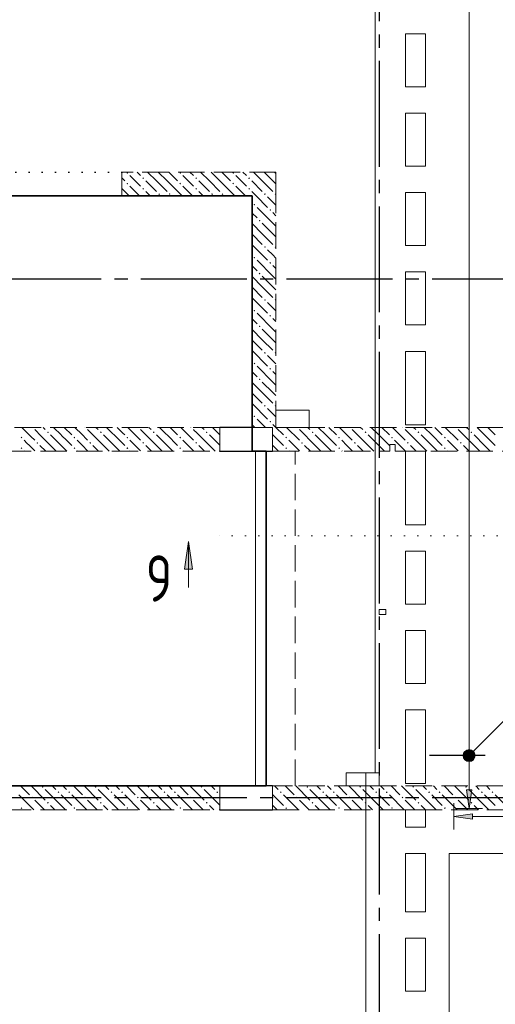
# Model space of a CAD drawing. Header units: millimetres. Extents: x 0 to 32559, y 0 to 42000.
# Tile 10 of 13: x 19108 to 22702, y 23070 to 30511. Entities that reach past the tile are written whole.
import ezdxf

# ---------------------------------------------------------------- set-up
doc = ezdxf.new("R2010")
doc.units = ezdxf.units.MM
for name, pattern in [('______2', [270, 200, -70]), ('______5', [1100, 800, -100, 100, -100]), ('______9', [100, 0, -100])]:
    doc.linetypes.add(name, pattern=pattern)
for name, color, linetype, lineweight in [('ЖБ Балка Вышележаща', 7, 'Continuous', 25), ('Макрос окна_ макрос двери', 7, 'Continuous', 18), ('Н60', 7, 'Continuous', 25), ('Обрамление П-обр. равн.', 7, 'Continuous', 25), ('Оси', 40, '______5', 18), ('Позиционная метка линия выноска', 7, 'Continuous', 13), ('Позиционная метка номер позиции', 7, 'Continuous', 13), ('Размерная выноска', 7, 'Continuous', 13), ('Сечения символ', 7, 'Continuous', 25)]:
    doc.layers.add(name, color=color, linetype=linetype, lineweight=lineweight)
for name, color, linetype, lineweight, true_color in [('ЖБ Балка Нижележащая', 7, '______2', 25, 0x8c8cff), ('ЖБ Перекрытие верхний уровень', 7, 'Continuous', 25, 0xe0e0ff), ('ЖБ Стена верхний уровень', 7, 'Continuous', 25, 0x006e00)]:
    doc.layers.add(name, color=color, linetype=linetype, lineweight=lineweight, true_color=true_color)
doc.styles.add('ISOCPEUR', font='txt')

msp = doc.modelspace()

# ---------------------------------------------------------------- hatches: boundary and pattern name
at = {"layer": 'ЖБ Стена верхний уровень', "linetype": 'Continuous', "lineweight": 18, "transparency": 33554687}
for points in [[(19914.5, 29353.1), (19921, 29359.6), (19927.4, 29353.1), (19921, 29346.6)], [(20034.5, 29313.1), (20040.9, 29319.6), (20047.4, 29313.1), (20040.9, 29306.6)], [(20314.5, 29353.1), (20321, 29359.6), (20327.4, 29353.1), (20321, 29346.6)], [(20434.5, 29313.1), (20440.9, 29319.6), (20447.4, 29313.1), (20440.9, 29306.6)], [(20714.5, 29353.1), (20721, 29359.6), (20727.4, 29353.1), (20721, 29346.6)], [(20834.5, 29313.1), (20840.9, 29319.6), (20847.4, 29313.1), (20840.9, 29306.6)], [(19914.5, 29273.1), (19921, 29279.6), (19927.4, 29273.1), (19921, 29266.6)], [(20314.5, 29273.1), (20321, 29279.6), (20327.4, 29273.1), (20321, 29266.6)], [(20714.5, 29273.1), (20721, 29279.6), (20727.4, 29273.1), (20721, 29266.6)], [(20034.5, 29233.1), (20040.9, 29239.6), (20047.4, 29233.1), (20040.9, 29226.6)], [(20154.4, 29193.1), (20160.9, 29199.6), (20167.4, 29193.1), (20160.9, 29186.6)], [(20234.5, 29193.1), (20240.9, 29199.6), (20247.4, 29193.1), (20240.9, 29186.6)], [(20434.5, 29233.1), (20440.9, 29239.6), (20447.4, 29233.1), (20440.9, 29226.6)], [(20554.4, 29193.1), (20560.9, 29199.6), (20567.4, 29193.1), (20560.9, 29186.6)], [(20634.5, 29193.1), (20640.9, 29199.6), (20647.4, 29193.1), (20640.9, 29186.6)], [(20834.5, 29233.1), (20840.9, 29239.6), (20847.4, 29233.1), (20840.9, 29226.6)], [(20954.4, 29193.1), (20960.9, 29199.6), (20967.4, 29193.1), (20960.9, 29186.6)], [(21034.5, 29193.1), (21040.9, 29199.6), (21044, 29196.6), (21044, 29189.7), (21040.9, 29186.6)], [(20874.5, 29113.1), (20881, 29119.6), (20887.5, 29113.1), (20881, 29106.6)], [(20994.5, 29073.1), (21001, 29079.6), (21007.5, 29073.1), (21001, 29066.6)], [(20914.5, 28993.1), (20921, 28999.6), (20927.4, 28993.1), (20921, 28986.6)], [(20954.4, 28793.1), (20960.9, 28799.6), (20967.4, 28793.1), (20960.9, 28786.6)], [(21034.5, 28793.1), (21040.9, 28799.6), (21044, 28796.6), (21044, 28789.7), (21040.9, 28786.6)], [(20874.5, 28713.1), (20881, 28719.6), (20887.5, 28713.1), (20881, 28706.6)], [(20994.5, 28673.1), (21001, 28679.6), (21007.5, 28673.1), (21001, 28666.6)], [(20914.5, 28593.1), (20921, 28599.6), (20927.4, 28593.1), (20921, 28586.6)], [(20954.4, 28393.1), (20960.9, 28399.6), (20967.4, 28393.1), (20960.9, 28386.6)], [(21034.5, 28393.1), (21040.9, 28399.6), (21044, 28396.6), (21044, 28389.7), (21040.9, 28386.6)], [(20874.5, 28313.1), (20881, 28319.6), (20887.5, 28313.1), (20881, 28306.6)], [(20994.5, 28273.1), (21001, 28279.6), (21007.5, 28273.1), (21001, 28266.6)], [(20914.5, 28193.1), (20921, 28199.6), (20927.4, 28193.1), (20921, 28186.6)], [(20954.4, 27993.1), (20960.9, 27999.6), (20967.4, 27993.1), (20960.9, 27986.6)], [(21034.5, 27993.1), (21040.9, 27999.6), (21044, 27996.6), (21044, 27989.7), (21040.9, 27986.6)], [(20874.5, 27913.1), (20881, 27919.6), (20887.5, 27913.1), (20881, 27906.6)], [(20994.5, 27873.1), (21001, 27879.6), (21007.5, 27873.1), (21001, 27866.6)], [(20914.5, 27793.1), (20921, 27799.6), (20927.4, 27793.1), (20921, 27786.6)], [(20954.4, 27593.1), (20960.9, 27599.6), (20967.4, 27593.1), (20960.9, 27586.6)], [(21034.5, 27593.1), (21040.9, 27599.6), (21044, 27596.6), (21044, 27589.7), (21040.9, 27586.6)], [(20874.5, 27513.1), (20881, 27519.6), (20887.5, 27513.1), (20881, 27506.6)], [(20994.5, 27473.1), (21001, 27479.6), (21007.5, 27473.1), (21001, 27466.6)], [(19204.3, 27430), (19201, 27426.6), (19197.6, 27430)], [(19314.5, 27393.1), (19321, 27399.6), (19327.4, 27393.1), (19321, 27386.6)], [(19604.3, 27430), (19601, 27426.6), (19597.6, 27430)], [(19714.5, 27393.1), (19721, 27399.6), (19727.4, 27393.1), (19721, 27386.6)], [(20004.3, 27430), (20001, 27426.6), (19997.6, 27430)], [(20404.3, 27430), (20401, 27426.6), (20397.6, 27430)], [(21204.3, 27430), (21201, 27426.6), (21197.6, 27430)], [(21314.5, 27393.1), (21321, 27399.6), (21327.4, 27393.1), (21321, 27386.6)], [(21604.3, 27430), (21601, 27426.6), (21597.6, 27430)], [(21714.5, 27393.1), (21721, 27399.6), (21727.4, 27393.1), (21721, 27386.6)], [(22004.3, 27430), (22001, 27426.6), (21997.6, 27430)], [(22114.5, 27393.1), (22121, 27399.6), (22127.4, 27393.1), (22121, 27386.6)], [(22404.3, 27430), (22401, 27426.6), (22397.6, 27430)], [(22514.5, 27393.1), (22521, 27399.6), (22527.4, 27393.1), (22521, 27386.6)], [(19514.5, 27353.1), (19521, 27359.6), (19527.4, 27353.1), (19521, 27346.6)], [(19634.5, 27313.1), (19640.9, 27319.6), (19647.4, 27313.1), (19640.9, 27306.6)], [(19914.5, 27353.1), (19921, 27359.6), (19927.4, 27353.1), (19921, 27346.6)], [(20034.5, 27313.1), (20040.9, 27319.6), (20047.4, 27313.1), (20040.9, 27306.6)], [(20314.5, 27353.1), (20321, 27359.6), (20327.4, 27353.1), (20321, 27346.6)], [(20434.5, 27313.1), (20440.9, 27319.6), (20447.4, 27313.1), (20440.9, 27306.6)], [(21114.5, 27353.1), (21121, 27359.6), (21127.4, 27353.1), (21121, 27346.6)], [(21234.5, 27313.1), (21240.9, 27319.6), (21247.4, 27313.1), (21240.9, 27306.6)], [(21514.5, 27353.1), (21521, 27359.6), (21527.4, 27353.1), (21521, 27346.6)], [(21634.5, 27313.1), (21640.9, 27319.6), (21647.4, 27313.1), (21640.9, 27306.6)], [(21914.5, 27353.1), (21921, 27359.6), (21927.4, 27353.1), (21921, 27346.6)], [(22034.5, 27313.1), (22040.9, 27319.6), (22047.4, 27313.1), (22040.9, 27306.6)], [(22314.5, 27353.1), (22321, 27359.6), (22327.4, 27353.1), (22321, 27346.6)], [(22434.5, 27313.1), (22440.9, 27319.6), (22447.4, 27313.1), (22440.9, 27306.6)], [(19114.5, 27273.1), (19121, 27279.6), (19127.4, 27273.1), (19121, 27266.6)], [(19514.5, 27273.1), (19521, 27279.6), (19527.4, 27273.1), (19521, 27266.6)], [(19914.5, 27273.1), (19921, 27279.6), (19927.4, 27273.1), (19921, 27266.6)], [(20314.5, 27273.1), (20321, 27279.6), (20327.4, 27273.1), (20321, 27266.6)], [(21114.5, 27273.1), (21121, 27279.6), (21127.4, 27273.1), (21121, 27266.6)], [(21514.5, 27273.1), (21521, 27279.6), (21527.4, 27273.1), (21521, 27266.6)], [(22314.5, 27273.1), (22321, 27279.6), (22327.4, 27273.1), (22321, 27266.6)], [(19274.5, 24713.1), (19281, 24719.6), (19287.5, 24713.1), (19281, 24706.6)], [(19674.5, 24713.1), (19681, 24719.6), (19687.5, 24713.1), (19681, 24706.6)], [(20074.5, 24713.1), (20081, 24719.6), (20087.5, 24713.1), (20081, 24706.6)], [(20474.5, 24713.1), (20481, 24719.6), (20487.5, 24713.1), (20481, 24706.6)], [(21274.5, 24713.1), (21281, 24719.6), (21287.5, 24713.1), (21281, 24706.6)], [(21674.5, 24713.1), (21681, 24719.6), (21687.5, 24713.1), (21681, 24706.6)], [(22074.5, 24713.1), (22081, 24719.6), (22087.5, 24713.1), (22081, 24706.6)], [(22474.5, 24713.1), (22481, 24719.6), (22487.5, 24713.1), (22481, 24706.6)], [(19194.5, 24633.1), (19201, 24639.6), (19207.5, 24633.1), (19201, 24626.6)], [(19394.5, 24673.1), (19401, 24679.6), (19407.5, 24673.1), (19401, 24666.6)], [(19474.5, 24673.1), (19481, 24679.6), (19487.5, 24673.1), (19481, 24666.6)], [(19594.5, 24633.1), (19601, 24639.6), (19607.5, 24633.1), (19601, 24626.6)], [(19794.5, 24673.1), (19801, 24679.6), (19807.5, 24673.1), (19801, 24666.6)], [(19874.5, 24673.1), (19881, 24679.6), (19887.5, 24673.1), (19881, 24666.6)], [(19994.5, 24633.1), (20001, 24639.6), (20007.5, 24633.1), (20001, 24626.6)], [(20194.5, 24673.1), (20201, 24679.6), (20207.5, 24673.1), (20201, 24666.6)], [(20274.5, 24673.1), (20281, 24679.6), (20287.5, 24673.1), (20281, 24666.6)], [(20394.5, 24633.1), (20401, 24639.6), (20407.5, 24633.1), (20401, 24626.6)], [(20594.5, 24673.1), (20601, 24679.6), (20607.5, 24673.1), (20601, 24666.6)], [(21074.5, 24673.1), (21081, 24679.6), (21087.5, 24673.1), (21081, 24666.6)], [(21194.5, 24633.1), (21201, 24639.6), (21207.5, 24633.1), (21201, 24626.6)], [(21394.5, 24673.1), (21401, 24679.6), (21407.5, 24673.1), (21401, 24666.6)], [(21474.5, 24673.1), (21481, 24679.6), (21487.5, 24673.1), (21481, 24666.6)], [(21594.5, 24633.1), (21601, 24639.6), (21607.5, 24633.1), (21601, 24626.6)], [(21794.5, 24673.1), (21801, 24679.6), (21807.5, 24673.1), (21801, 24666.6)], [(21874.5, 24673.1), (21881, 24679.6), (21887.5, 24673.1), (21881, 24666.6)], [(21994.5, 24633.1), (22001, 24639.6), (22007.5, 24633.1), (22001, 24626.6)], [(22194.5, 24673.1), (22201, 24679.6), (22207.5, 24673.1), (22201, 24666.6)], [(22274.5, 24673.1), (22281, 24679.6), (22287.5, 24673.1), (22281, 24666.6)], [(22394.5, 24633.1), (22401, 24639.6), (22407.5, 24633.1), (22401, 24626.6)], [(22594.5, 24673.1), (22601, 24679.6), (22607.5, 24673.1), (22601, 24666.6)], [(22674.5, 24673.1), (22681, 24679.6), (22687.5, 24673.1), (22681, 24666.6)], [(19114.5, 24553.1), (19121, 24559.6), (19127.4, 24553.1), (19121, 24546.6)], [(19314.5, 24593.1), (19321, 24599.6), (19327.4, 24593.1), (19321, 24586.6)], [(19514.5, 24553.1), (19521, 24559.6), (19527.4, 24553.1), (19521, 24546.6)], [(19714.5, 24593.1), (19721, 24599.6), (19727.4, 24593.1), (19721, 24586.6)], [(19914.5, 24553.1), (19921, 24559.6), (19927.4, 24553.1), (19921, 24546.6)], [(20114.5, 24593.1), (20121, 24599.6), (20127.4, 24593.1), (20121, 24586.6)], [(20314.5, 24553.1), (20321, 24559.6), (20327.4, 24553.1), (20321, 24546.6)], [(20514.5, 24593.1), (20521, 24599.6), (20527.4, 24593.1), (20521, 24586.6)], [(21114.5, 24553.1), (21121, 24559.6), (21127.4, 24553.1), (21121, 24546.6)], [(21314.5, 24593.1), (21321, 24599.6), (21327.4, 24593.1), (21321, 24586.6)], [(21514.5, 24553.1), (21521, 24559.6), (21527.4, 24553.1), (21521, 24546.6)], [(21714.5, 24593.1), (21721, 24599.6), (21727.4, 24593.1), (21721, 24586.6)], [(21914.5, 24553.1), (21921, 24559.6), (21927.4, 24553.1), (21921, 24546.6)], [(22114.5, 24593.1), (22121, 24599.6), (22127.4, 24593.1), (22121, 24586.6)], [(22314.5, 24553.1), (22321, 24559.6), (22327.4, 24553.1), (22321, 24546.6)], [(22514.5, 24593.1), (22521, 24599.6), (22527.4, 24593.1), (22521, 24586.6)]]:
    msp.add_hatch(color=7, dxfattribs=at).paths.add_polyline_path(points, flags=16)
h = msp.add_hatch(color=7, dxfattribs=at)
h.paths.add_polyline_path([(20117.3, 27396), (20124.3, 27396.3), (20121, 27399.6)])
h.paths.add_polyline_path([(20114.5, 27393.1), (20117.3, 27396), (20124.3, 27396.3), (20127.4, 27393.1), (20121, 27386.6)], flags=16)
h = msp.add_hatch(color=7, dxfattribs=at)
h.paths.add_polyline_path([(20519.6, 27398.3), (20522.1, 27398.5), (20521, 27399.6)])
h.paths.add_polyline_path([(20514.5, 27393.1), (20519.6, 27398.3), (20522.1, 27398.5), (20527.4, 27393.1), (20521, 27386.6)], flags=16)
h = msp.add_hatch(color=7, dxfattribs=at)
h.paths.add_polyline_path([(19119.7, 27358.4), (19122.1, 27358.5), (19121, 27359.6)])
h.paths.add_polyline_path([(19114.5, 27353.1), (19119.7, 27358.4), (19122.1, 27358.5), (19127.4, 27353.1), (19121, 27346.6)], flags=16)
h = msp.add_hatch(color=7, dxfattribs=at)
h.paths.add_polyline_path([(19238.2, 27316.9), (19243.3, 27317.3), (19240.9, 27319.6)])
h.paths.add_polyline_path([(19234.5, 27313.1), (19238.2, 27316.9), (19243.3, 27317.3), (19247.4, 27313.1), (19240.9, 27306.6)], flags=16)
at = {"layer": 'Обрамление П-обр. равн.', "linetype": 'Continuous', "lineweight": 13, "transparency": 33554687}
for points in [[(22459, 24950), (22549, 24950), (22542.7, 24972.5)], [(22459, 24950), (22542.7, 24972.5), (22465.3, 24972.5)], [(22465.3, 24927.5), (22549, 24950), (22459, 24950)], [(22465.3, 24972.5), (22542.7, 24972.5), (22526.5, 24988.7)], [(22465.3, 24972.5), (22526.5, 24988.7), (22481.5, 24988.7)], [(22465.3, 24927.5), (22542.7, 24927.5), (22549, 24950)], [(22481.5, 24988.7), (22526.5, 24988.7), (22504, 24995)], [(22481.5, 24911.3), (22542.7, 24927.5), (22465.3, 24927.5)], [(22481.5, 24911.3), (22526.5, 24911.3), (22542.7, 24927.5)], [(22526.5, 24911.3), (22481.5, 24911.3), (22504, 24905)]]:
    msp.add_hatch(color=7, dxfattribs=at).paths.add_polyline_path(points)
for points in [[(22524, 24690), (22504, 24550), (22484, 24690)], [(22529, 24470), (22389, 24490), (22529, 24510)]]:
    msp.add_hatch(color=7, dxfattribs=at).paths.add_polyline_path(points, flags=16)
at = {"layer": 'Позиционная метка номер позиции', "linetype": 'Continuous', "lineweight": 13, "transparency": 33554687}
for points in [[(22460.7, 24961.5), (22535.8, 24918.2), (22472.2, 24981.8)], [(22460.7, 24938.5), (22515.5, 24906.7), (22460.7, 24961.5)], [(22460.7, 24961.5), (22515.5, 24906.7), (22535.8, 24918.2)], [(22492.5, 24906.7), (22460.7, 24938.5), (22472.2, 24918.2)], [(22460.7, 24938.5), (22492.5, 24906.7), (22515.5, 24906.7)], [(22472.2, 24981.8), (22547.3, 24938.5), (22492.5, 24993.3)], [(22472.2, 24981.8), (22535.8, 24918.2), (22547.3, 24938.5)], [(22492.5, 24993.3), (22547.3, 24938.5), (22547.3, 24961.5)], [(22492.5, 24993.3), (22547.3, 24961.5), (22515.5, 24993.3)], [(22515.5, 24993.3), (22547.3, 24961.5), (22535.8, 24981.8)]]:
    msp.add_hatch(color=7, dxfattribs=at).paths.add_polyline_path(points)
at = {"layer": 'Сечения символ', "linetype": 'Continuous', "lineweight": 13, "transparency": 33554687}
msp.add_hatch(color=7, dxfattribs=at).paths.add_polyline_path([(20353.9, 26358.2), (20383.9, 26568.2), (20413.9, 26358.2)], flags=16)

# ---------------------------------------------------------------- linework, layer by layer
at = {"layer": 'ЖБ Балка Вышележаща', "color": 7, "linetype": 'Continuous', "lineweight": 18, "transparency": 33554687}
for p, q in [((20969, 27250), (20889, 27250)), ((20889, 27250), (20889, 24720)), ((20889, 24720), (20969, 24720))]:
    msp.add_line(p, q, dxfattribs=at)
at = {"layer": 'ЖБ Балка Нижележащая', "color": 251, "linetype": '______2', "lineweight": 18, "true_color": 0x656565, "transparency": 33554687}
for p, q in [((21189, 27250), (20969, 27250)), ((20969, 27250), (20969, 24720)), ((21189, 24720), (21189, 27250)), ((20969, 24720), (21189, 24720))]:
    msp.add_line(p, q, dxfattribs=at)
at = {"layer": 'ЖБ Перекрытие верхний уровень', "color": 7, "linetype": 'Continuous', "lineweight": 18, "transparency": 33554687}
for p, q in [((22024, 30005), (22024, 30405)), ((22024, 30405), (22174, 30405)), ((22174, 30405), (22174, 30005)), ((22174, 30005), (22024, 30005)), ((22024, 29405), (22024, 29805)), ((22024, 29805), (22174, 29805)), ((22174, 29805), (22174, 29405)), ((22174, 29405), (22024, 29405)), ((20864, 29180), (16424, 29180)), ((20864, 27250), (20864, 29180)), ((22024, 28805), (22024, 29205)), ((22024, 29205), (22174, 29205)), ((22174, 29205), (22174, 28805)), ((22174, 28805), (22024, 28805)), ((22024, 28205), (22024, 28605)), ((22024, 28605), (22174, 28605)), ((22174, 28605), (22174, 28205)), ((22174, 28205), (22024, 28205)), ((22024, 28005), (22174, 28005)), ((22024, 27450), (22024, 28005)), ((22174, 28005), (22174, 27450)), ((21294, 27560), (21044, 27560)), ((21044, 27560), (21044, 27430)), ((21294, 27430), (21294, 27560)), ((21044, 27430), (21294, 27430)), ((22174, 27450), (22024, 27450)), ((20969, 27250), (20864, 27250)), ((20969, 24720), (20969, 27250)), ((22024, 26695), (22024, 27250)), ((22024, 27250), (22174, 27250)), ((22174, 27250), (22174, 26695)), ((22174, 26695), (22024, 26695)), ((22024, 26095), (22024, 26495)), ((22024, 26495), (22174, 26495)), ((22174, 26495), (22174, 26095)), ((21874, 26055), (21824, 26055)), ((21824, 26055), (21824, 26015)), ((21874, 26015), (21874, 26055)), ((22174, 26095), (22024, 26095)), ((21824, 26015), (21874, 26015)), ((22024, 25495), (22024, 25895)), ((22024, 25895), (22174, 25895)), ((22174, 25895), (22174, 25495)), ((22174, 25495), (22024, 25495)), ((22024, 24740), (22024, 25295)), ((22024, 25295), (22174, 25295)), ((22174, 25295), (22174, 24740)), ((21824, 24820), (21574, 24820)), ((21574, 24820), (21574, 24720)), ((21824, 24720), (21824, 24820)), ((16924, 24720), (20969, 24720)), ((21574, 24720), (21824, 24720)), ((22174, 24740), (22024, 24740)), ((22024, 24410), (22024, 24540)), ((22024, 24540), (22174, 24540)), ((22174, 24540), (22174, 24410)), ((22174, 24410), (22024, 24410)), ((22024, 23770), (22024, 24210)), ((22024, 24210), (22174, 24210)), ((22174, 24210), (22174, 23770)), ((22354, 17930), (22354, 24210)), ((22354, 24210), (26324, 24210)), ((22174, 23770), (22024, 23770)), ((22024, 23170), (22024, 23570)), ((22024, 23570), (22174, 23570)), ((22174, 23570), (22174, 23170)), ((22174, 23170), (22024, 23170))]:
    msp.add_line(p, q, dxfattribs=at)
at = {"layer": 'ЖБ Стена верхний уровень', "color": 251, "linetype": '______2', "lineweight": 13, "true_color": 0x656565, "transparency": 33554687}
for p, q in [((19879, 29180), (19879, 29360)), ((21044, 29360), (19879, 29360)), ((21044, 29180), (21044, 29360)), ((19879, 29180), (20864, 29180)), ((20864, 29180), (20864, 27430)), ((21044, 27430), (21044, 29180)), ((20619, 27430), (18204, 27430)), ((20619, 27430), (20619, 27250)), ((20864, 27430), (21019, 27430)), ((21019, 27250), (21019, 27430)), ((23844, 27430), (21044, 27430)), ((18184, 27250), (20619, 27250)), ((21019, 27250), (21904, 27250)), ((21944, 27300), (21904, 27300)), ((21904, 27300), (21904, 27250)), ((21944, 27250), (21944, 27300)), ((21944, 27250), (23844, 27250)), ((20619, 24720), (18184, 24720)), ((20619, 24720), (20619, 24540)), ((21019, 24540), (21019, 24720)), ((23844, 24720), (21019, 24720)), ((18184, 24540), (20619, 24540)), ((21019, 24540), (23844, 24540))]:
    msp.add_line(p, q, dxfattribs=at)
at = {"layer": 'ЖБ Стена верхний уровень', "color": 9, "linetype": 'Continuous', "lineweight": 18, "true_color": 0xc7c7c7, "transparency": 33554687}
for p, q in [((19981, 29293.1), (19940.9, 29333.1)), ((20381, 29293.1), (20340.9, 29333.1)), ((20781, 29293.1), (20740.9, 29333.1)), ((19879, 29315.1), (19901, 29293.1)), ((19940.9, 29253.1), (20014.1, 29180)), ((20021, 29253.1), (19981, 29293.1)), ((20060.9, 29293.1), (20140.9, 29213.1)), ((20140.9, 29293.1), (20221, 29213.1)), ((20221, 29293.1), (20334.1, 29180)), ((20340.9, 29253.1), (20414.1, 29180)), ((20421, 29253.1), (20381, 29293.1)), ((20460.9, 29293.1), (20540.9, 29213.1)), ((20540.9, 29293.1), (20621, 29213.1)), ((20621, 29293.1), (20734.1, 29180)), ((20740.9, 29253.1), (20814.1, 29180)), ((20821, 29253.1), (20781, 29293.1)), ((20860.9, 29293.1), (20940.9, 29213.1)), ((20940.9, 29293.1), (21021, 29213.1)), ((21021, 29293.1), (21044, 29270.1)), ((19879, 29235.1), (19934.1, 29180)), ((20060.9, 29213.1), (20094.1, 29180)), ((20460.9, 29213.1), (20494.1, 29180)), ((20860.9, 29213.1), (20894.1, 29180)), ((20894.1, 29180), (20981, 29093.1)), ((21021, 29133.1), (20981, 29173.1)), ((21044, 29110.1), (21021, 29133.1)), ((20864, 29050.1), (20901, 29013.1)), ((21021, 28973.1), (20901, 29093.1)), ((21021, 29053.1), (21044, 29030.1)), ((20940.9, 28893.1), (20864, 28970.1)), ((20940.9, 28973.1), (21021, 28893.1)), ((21021, 28973.1), (21044, 28950.1)), ((20864, 28890.1), (20940.9, 28813.1)), ((20940.9, 28893.1), (21021, 28813.1)), ((21021, 28893.1), (21044, 28870.1)), ((20864, 28810.1), (20981, 28693.1)), ((21021, 28733.1), (20981, 28773.1)), ((21044, 28710.1), (21021, 28733.1)), ((20864, 28650.1), (20901, 28613.1)), ((21021, 28573.1), (20901, 28693.1)), ((21021, 28653.1), (21044, 28630.1)), ((20940.9, 28493.1), (20864, 28570.1)), ((20940.9, 28573.1), (21021, 28493.1)), ((21021, 28573.1), (21044, 28550.1)), ((20864, 28490.1), (20940.9, 28413.1)), ((20940.9, 28493.1), (21021, 28413.1)), ((21021, 28493.1), (21044, 28470.1)), ((20864, 28410.1), (20981, 28293.1)), ((21021, 28333.1), (20981, 28373.1)), ((21021, 28173.1), (20901, 28293.1)), ((21044, 28310.1), (21021, 28333.1)), ((20864, 28250.1), (20901, 28213.1)), ((21021, 28253.1), (21044, 28230.1)), ((20940.9, 28093.1), (20864, 28170.1)), ((20940.9, 28173.1), (21021, 28093.1)), ((21021, 28173.1), (21044, 28150.1)), ((20864, 28090.1), (20940.9, 28013.1)), ((20940.9, 28093.1), (21021, 28013.1)), ((21021, 28093.1), (21044, 28070.1)), ((20864, 28010.1), (20981, 27893.1)), ((21021, 27933.1), (20981, 27973.1)), ((21044, 27910.1), (21021, 27933.1)), ((20864, 27850.1), (20901, 27813.1)), ((21021, 27773.1), (20901, 27893.1)), ((21021, 27853.1), (21044, 27830.1)), ((20940.9, 27693.1), (20864, 27770.1)), ((20940.9, 27773.1), (21021, 27693.1)), ((21021, 27773.1), (21044, 27750.1)), ((20864, 27690.1), (20940.9, 27613.1)), ((20940.9, 27693.1), (21021, 27613.1)), ((21021, 27693.1), (21044, 27670.1)), ((20864, 27610.1), (20981, 27493.1)), ((21021, 27533.1), (20981, 27573.1)), ((20964.1, 27430), (20901, 27493.1)), ((21044, 27510.1), (21021, 27533.1)), ((19284.1, 27430), (19301, 27413.1)), ((19421, 27373.1), (19364.1, 27430)), ((19444.1, 27430), (19501, 27373.1)), ((19684.1, 27430), (19701, 27413.1)), ((20084.1, 27430), (20101, 27413.1)), ((20484.1, 27430), (20501, 27413.1)), ((20864, 27450.1), (20884.1, 27430)), ((21021, 27453.1), (21044, 27430.1)), ((21044.1, 27430), (21101, 27373.1)), ((21124.1, 27430), (21221, 27333.1)), ((21340.9, 27293.1), (21221, 27413.1)), ((21284.1, 27430), (21301, 27413.1)), ((21421, 27373.1), (21364.1, 27430)), ((21444.1, 27430), (21501, 27373.1)), ((21524.1, 27430), (21621, 27333.1)), ((21740.9, 27293.1), (21621, 27413.1)), ((21684.1, 27430), (21701, 27413.1)), ((21821, 27373.1), (21764.1, 27430)), ((21844.1, 27430), (21901, 27373.1)), ((21924.1, 27430), (22021, 27333.1)), ((22140.9, 27293.1), (22021, 27413.1)), ((22084.1, 27430), (22101, 27413.1)), ((22221, 27373.1), (22164.1, 27430)), ((22244.1, 27430), (22301, 27373.1)), ((22324.1, 27430), (22421, 27333.1)), ((22540.9, 27293.1), (22421, 27413.1)), ((22484.1, 27430), (22501, 27413.1)), ((22621, 27373.1), (22564.1, 27430)), ((22644.1, 27430), (22701, 27373.1)), ((19581, 27293.1), (19540.9, 27333.1)), ((19981, 27293.1), (19940.9, 27333.1)), ((20140.9, 27373.1), (20221, 27293.1)), ((20221, 27373.1), (20301, 27293.1)), ((20381, 27293.1), (20340.9, 27333.1)), ((20540.9, 27373.1), (20619, 27295.1)), ((21021, 27373.1), (21019, 27375.1)), ((21021, 27373.1), (21101, 27293.1)), ((21181, 27293.1), (21140.9, 27333.1)), ((21340.9, 27373.1), (21421, 27293.1)), ((21421, 27373.1), (21501, 27293.1)), ((21581, 27293.1), (21540.9, 27333.1)), ((21740.9, 27373.1), (21821, 27293.1)), ((21821, 27373.1), (21901, 27293.1)), ((21981, 27293.1), (21940.9, 27333.1)), ((22140.9, 27373.1), (22221, 27293.1)), ((22221, 27373.1), (22301, 27293.1)), ((22381, 27293.1), (22340.9, 27333.1)), ((22540.9, 27373.1), (22621, 27293.1)), ((22621, 27373.1), (22701, 27293.1)), ((19140.9, 27253.1), (19144.1, 27250)), ((19221, 27253.1), (19181, 27293.1)), ((19260.9, 27293.1), (19304.1, 27250)), ((19340.9, 27293.1), (19384.1, 27250)), ((19421, 27293.1), (19464.1, 27250)), ((19540.9, 27253.1), (19544.1, 27250)), ((19621, 27253.1), (19581, 27293.1)), ((19660.9, 27293.1), (19704.1, 27250)), ((19740.9, 27293.1), (19784.1, 27250)), ((19821, 27293.1), (19864.1, 27250)), ((19940.9, 27253.1), (19944.1, 27250)), ((20021, 27253.1), (19981, 27293.1)), ((20060.9, 27293.1), (20104.1, 27250)), ((20140.9, 27293.1), (20184.1, 27250)), ((20221, 27293.1), (20264.1, 27250)), ((20340.9, 27253.1), (20344.1, 27250)), ((20421, 27253.1), (20381, 27293.1)), ((20460.9, 27293.1), (20504.1, 27250)), ((20540.9, 27293.1), (20584.1, 27250)), ((21019, 27295.1), (21021, 27293.1)), ((21021, 27293.1), (21064.1, 27250)), ((21140.9, 27253.1), (21144.1, 27250)), ((21221, 27253.1), (21181, 27293.1)), ((21260.9, 27293.1), (21304.1, 27250)), ((21340.9, 27293.1), (21384.1, 27250)), ((21421, 27293.1), (21464.1, 27250)), ((21540.9, 27253.1), (21544.1, 27250)), ((21621, 27253.1), (21581, 27293.1)), ((21660.9, 27293.1), (21704.1, 27250)), ((21740.9, 27293.1), (21784.1, 27250)), ((21821, 27293.1), (21864.1, 27250)), ((21944, 27250.1), (21944.1, 27250)), ((22021, 27253.1), (21981, 27293.1)), ((22060.9, 27293.1), (22104.1, 27250)), ((22140.9, 27293.1), (22184.1, 27250)), ((22221, 27293.1), (22264.1, 27250)), ((22340.9, 27253.1), (22344.1, 27250)), ((22421, 27253.1), (22381, 27293.1)), ((22460.9, 27293.1), (22504.1, 27250)), ((22540.9, 27293.1), (22584.1, 27250)), ((22621, 27293.1), (22664.1, 27250)), ((19114.1, 24720), (19181, 24653.1)), ((19194.1, 24720), (19301, 24613.1)), ((19354.1, 24720), (19381, 24693.1)), ((19460.9, 24693.1), (19434.1, 24720)), ((19514.1, 24720), (19581, 24653.1)), ((19594.1, 24720), (19701, 24613.1)), ((19754.1, 24720), (19781, 24693.1)), ((19860.9, 24693.1), (19834.1, 24720)), ((19914.1, 24720), (19981, 24653.1)), ((19994.1, 24720), (20101, 24613.1)), ((20154.1, 24720), (20181, 24693.1)), ((20260.9, 24693.1), (20234.1, 24720)), ((20314.1, 24720), (20381, 24653.1)), ((20394.1, 24720), (20501, 24613.1)), ((20554.1, 24720), (20581, 24693.1)), ((21060.9, 24693.1), (21034.1, 24720)), ((21114.1, 24720), (21181, 24653.1)), ((21194.1, 24720), (21301, 24613.1)), ((21354.1, 24720), (21381, 24693.1)), ((21460.9, 24693.1), (21434.1, 24720)), ((21514.1, 24720), (21581, 24653.1)), ((21594.1, 24720), (21701, 24613.1)), ((21754.1, 24720), (21781, 24693.1)), ((21860.9, 24693.1), (21834.1, 24720)), ((21914.1, 24720), (21981, 24653.1)), ((21994.1, 24720), (22101, 24613.1)), ((22154.1, 24720), (22181, 24693.1)), ((22260.9, 24693.1), (22234.1, 24720)), ((22314.1, 24720), (22381, 24653.1)), ((22394.1, 24720), (22501, 24613.1)), ((22554.1, 24720), (22581, 24693.1)), ((22660.9, 24693.1), (22634.1, 24720)), ((19421, 24573.1), (19301, 24693.1)), ((19421, 24653.1), (19501, 24573.1)), ((19821, 24573.1), (19701, 24693.1)), ((19821, 24653.1), (19901, 24573.1)), ((20221, 24573.1), (20101, 24693.1)), ((20221, 24653.1), (20301, 24573.1)), ((20619, 24575.1), (20501, 24693.1)), ((21021, 24653.1), (21101, 24573.1)), ((21101, 24653.1), (21214.1, 24540)), ((21421, 24573.1), (21301, 24693.1)), ((21421, 24653.1), (21501, 24573.1)), ((21501, 24653.1), (21614.1, 24540)), ((21821, 24573.1), (21701, 24693.1)), ((21821, 24653.1), (21901, 24573.1)), ((21901, 24653.1), (22014.1, 24540)), ((22221, 24573.1), (22101, 24693.1)), ((22221, 24653.1), (22301, 24573.1)), ((22301, 24653.1), (22414.1, 24540)), ((22621, 24573.1), (22501, 24693.1)), ((22621, 24653.1), (22701, 24573.1)), ((22701, 24653.1), (22814.1, 24540)), ((21021, 24573.1), (21019, 24575.1)), ((21021, 24573.1), (21054.1, 24540)), ((21294.1, 24540), (21221, 24613.1)), ((21340.9, 24573.1), (21374.1, 24540)), ((21421, 24573.1), (21454.1, 24540)), ((21694.1, 24540), (21621, 24613.1)), ((21740.9, 24573.1), (21774.1, 24540)), ((21821, 24573.1), (21854.1, 24540)), ((22094.1, 24540), (22021, 24613.1)), ((22140.9, 24573.1), (22174.1, 24540)), ((22221, 24573.1), (22254.1, 24540)), ((22494.1, 24540), (22421, 24613.1)), ((22540.9, 24573.1), (22574.1, 24540)), ((22621, 24573.1), (22654.1, 24540))]:
    msp.add_line(p, q, dxfattribs=at)
for points in [[(19994.1, 29360), (19994.1, 29360), (20021, 29333.1)], [(20140.9, 29293.1), (20074.1, 29360), (20074.1, 29360)], [(20154.1, 29360), (20154.1, 29360), (20221, 29293.1)], [(20234.1, 29360), (20234.1, 29360), (20301, 29293.1)], [(20394.1, 29360), (20394.1, 29360), (20421, 29333.1)], [(20540.9, 29293.1), (20474.1, 29360), (20474.1, 29360)], [(20554.1, 29360), (20554.1, 29360), (20621, 29293.1)], [(20634.1, 29360), (20634.1, 29360), (20701, 29293.1)], [(20794.1, 29360), (20794.1, 29360), (20821, 29333.1)], [(20940.9, 29293.1), (20874.1, 29360), (20874.1, 29360)], [(20954.1, 29360), (20954.1, 29360), (21021, 29293.1)], [(21034.1, 29360), (21034.1, 29360), (21044, 29350.1)], [(19124.1, 27430), (19192.9, 27361.2), (19192.9, 27361.2), (19221, 27333.1)], [(19340.9, 27293.1), (19312.4, 27321.6), (19312.4, 27321.6), (19270, 27364.1), (19270, 27364.1), (19221, 27413.1)], [(19524.1, 27430), (19578.4, 27375.7), (19578.4, 27375.7), (19613.3, 27340.8), (19613.3, 27340.8), (19621, 27333.1)], [(19740.9, 27293.1), (19688.6, 27345.5), (19688.6, 27345.5), (19655.5, 27378.6), (19655.5, 27378.6), (19621, 27413.1)], [(19821, 27373.1), (19809.7, 27384.4), (19809.7, 27384.4), (19764.1, 27430)], [(19844.1, 27430), (19886.8, 27387.3), (19886.8, 27387.3), (19901, 27373.1)], [(19924.1, 27430), (19963.9, 27390.2), (19963.9, 27390.2), (19989.5, 27364.6), (19989.5, 27364.6), (20021, 27333.1)], [(20140.9, 27293.1), (20064.7, 27369.4), (20064.7, 27369.4), (20041, 27393.1), (20041, 27393.1), (20021, 27413.1)], [(20221, 27373.1), (20215.1, 27379), (20215.1, 27379), (20195.1, 27398.9), (20195.1, 27398.9), (20164.1, 27430)], [(20244.1, 27430), (20272.2, 27401.8), (20272.2, 27401.8), (20290.4, 27383.7), (20290.4, 27383.7), (20301, 27373.1)], [(20324.1, 27430), (20349.3, 27404.8), (20349.3, 27404.8), (20365.6, 27388.5), (20365.6, 27388.5), (20421, 27333.1)], [(20540.9, 27293.1), (20440.8, 27393.3), (20440.8, 27393.3), (20426.4, 27407.7), (20426.4, 27407.7), (20421, 27413.1)], [(20619, 27375.1), (20591.2, 27402.8), (20591.2, 27402.8), (20580.6, 27413.5), (20580.6, 27413.5), (20564.1, 27430)], [(19181, 27293.1), (19162, 27312.1), (19162, 27312.1), (19140.9, 27333.1)], [(19340.9, 27373.1), (19347.1, 27367), (19347.1, 27367), (19387.7, 27326.4), (19387.7, 27326.4), (19421, 27293.1)], [(19421, 27373.1), (19424.2, 27369.9), (19424.2, 27369.9), (19462.9, 27331.2), (19462.9, 27331.2), (19501, 27293.1)], [(19740.9, 27373.1), (19763.8, 27350.3), (19763.8, 27350.3), (19821, 27293.1)], [(19821, 27373.1), (19839, 27355.1), (19839, 27355.1), (19901, 27293.1)], [(19101, 24653.1), (19214.1, 24540), (19214.1, 24540)], [(19501, 24653.1), (19614.1, 24540), (19614.1, 24540)], [(19901, 24653.1), (20014.1, 24540), (20014.1, 24540)], [(20301, 24653.1), (20414.1, 24540), (20414.1, 24540)], [(19294.1, 24540), (19294.1, 24540), (19221, 24613.1)], [(19340.9, 24573.1), (19374.1, 24540), (19374.1, 24540)], [(19421, 24573.1), (19454.1, 24540), (19454.1, 24540)], [(19694.1, 24540), (19694.1, 24540), (19621, 24613.1)], [(19740.9, 24573.1), (19774.1, 24540), (19774.1, 24540)], [(19821, 24573.1), (19854.1, 24540), (19854.1, 24540)], [(20094.1, 24540), (20094.1, 24540), (20021, 24613.1)], [(20140.9, 24573.1), (20174.1, 24540), (20174.1, 24540)], [(20221, 24573.1), (20254.1, 24540), (20254.1, 24540)], [(20494.1, 24540), (20494.1, 24540), (20421, 24613.1)], [(20540.9, 24573.1), (20574.1, 24540), (20574.1, 24540)]]:
    msp.add_lwpolyline(points, dxfattribs=at)
at = {"layer": 'Макрос окна_ макрос двери', "color": 7, "linetype": 'Continuous', "lineweight": -3, "transparency": 33554687}
for p, q in [((20864, 27430), (20619, 27430)), ((20619, 27250), (21019, 27250)), ((21019, 24720), (20619, 24720)), ((20619, 24540), (21019, 24540))]:
    msp.add_line(p, q, dxfattribs=at)
at = {"layer": 'Н60', "color": 7, "linetype": '______9', "lineweight": -3, "transparency": 33554687}
for p, q in [((19879, 29360), (18479, 29360)), ((18479, 29180), (19879, 29180))]:
    msp.add_line(p, q, dxfattribs=at)
at = {"layer": 'Обрамление П-обр. равн.', "color": 251, "linetype": 'Continuous', "lineweight": 13, "true_color": 0x494949, "transparency": 33554687}
for p, q in [((22504, 24980), (22504, 32410)), ((22459, 24950), (22459, 24950)), ((22549, 24950), (22549, 24950)), ((22504, 24690), (22504, 24920)), ((22504, 24550), (22484, 24690)), ((22484, 24690), (22524, 24690)), ((22524, 24690), (22504, 24550)), ((22389, 24490), (22389, 24590)), ((22389, 24490), (22529, 24510)), ((22529, 24470), (22389, 24490)), ((22389, 24490), (22389, 24390)), ((22389, 24490), (22389, 24490)), ((22504, 24550), (22404, 24550)), ((22504, 24550), (22604, 24550)), ((22504, 24550), (22504, 24550)), ((22529, 24510), (22529, 24470)), ((22529, 24490), (22959, 24490))]:
    msp.add_line(p, q, dxfattribs=at)
at = {"layer": 'Обрамление П-обр. равн.', "color": 7, "linetype": 'Continuous', "lineweight": 25, "transparency": 33554687}
msp.add_line((22624, 24950), (22204, 24950), dxfattribs=at)
at = {"layer": 'Обрамление П-обр. равн.', "color": 251, "linetype": 'Continuous', "lineweight": 13, "true_color": 0x494949, "transparency": 33554687}
msp.add_circle((22504, 24950), 45, dxfattribs=at)
at = {"layer": 'Оси', "color": 8, "linetype": '______5', "lineweight": -3, "transparency": 33554687}
for p, q in [((21824, 40100), (21824, 15930)), ((27424, 28550), (4600, 28550)), ((27424, 24630), (4600, 24630))]:
    msp.add_line(p, q, dxfattribs=at)
at = {"layer": 'Позиционная метка линия выноска', "color": 251, "linetype": 'Continuous', "lineweight": 13, "true_color": 0x494949, "transparency": 33554687}
msp.add_lwpolyline([(8974, 38870), (14463.8, 38870), (14463.8, 38510), (16083.8, 38510), (16083.8, 38870), (21724, 38870), (21724, 32280), (21794, 32280), (21794, 24820), (21724, 24820), (21724, 17980)], dxfattribs=at)
at = {"layer": 'Позиционная метка номер позиции', "color": 7, "linetype": 'Continuous', "lineweight": 13, "transparency": 33554687}
for p, q in [((22472.2, 24981.8), (22472.2, 24981.8)), ((22535.8, 24981.8), (22535.8, 24981.8)), ((22472.2, 24918.2), (22472.2, 24918.2)), ((22535.8, 24918.2), (22535.8, 24918.2))]:
    msp.add_line(p, q, dxfattribs=at)
msp.add_lwpolyline([(22504, 24950), (22804, 25250), (23289, 25250), (23289, 25560), (25789, 25560)], dxfattribs=at)
msp.add_circle((22504, 24950), 45, dxfattribs=at)
at = {"layer": 'Размерная выноска', "color": 7, "linetype": 'Continuous', "lineweight": 35, "transparency": 33554687}
msp.add_lwpolyline([(16924, 24720), (20969, 24720), (20969, 27250), (20864, 27250), (20864, 29180), (16424, 29180), (16424, 27430), (16924, 27430), (16924, 24720)], dxfattribs=at)
at = {"layer": 'Сечения символ', "color": 7, "linetype": 'Continuous', "lineweight": 13, "transparency": 33554687}
for p, q in [((20353.9, 26358.2), (20383.9, 26568.2)), ((20383.9, 26568.2), (20383.9, 26220.7)), ((20383.9, 26568.2), (20383.9, 26568.2)), ((20383.9, 26568.2), (20383.9, 26568.2)), ((20383.9, 26568.2), (20383.9, 26568.2)), ((20383.9, 26568.2), (20413.9, 26358.2)), ((20413.9, 26358.2), (20353.9, 26358.2)), ((20383.9, 26358.2), (20383.9, 26343.2))]:
    msp.add_line(p, q, dxfattribs=at)
at = {"layer": 'Сечения символ', "color": 7, "linetype": '______9', "lineweight": 13, "transparency": 33554687}
msp.add_line((23616.9, 26610), (20606.9, 26610), dxfattribs=at)

# ---------------------------------------------------------------- texts
at = {"layer": 'Сечения символ', "color": 7, "linetype": 'Continuous', "lineweight": 35, "transparency": 33554687, "insert": (20060.2, 26113.2), "char_height": 350, "width": 380.8, "attachment_point": 7, "style": 'ISOCPEUR'}
msp.add_mtext('\\W0.78;9', dxfattribs=at)

doc.saveas('drawing.dxf')
